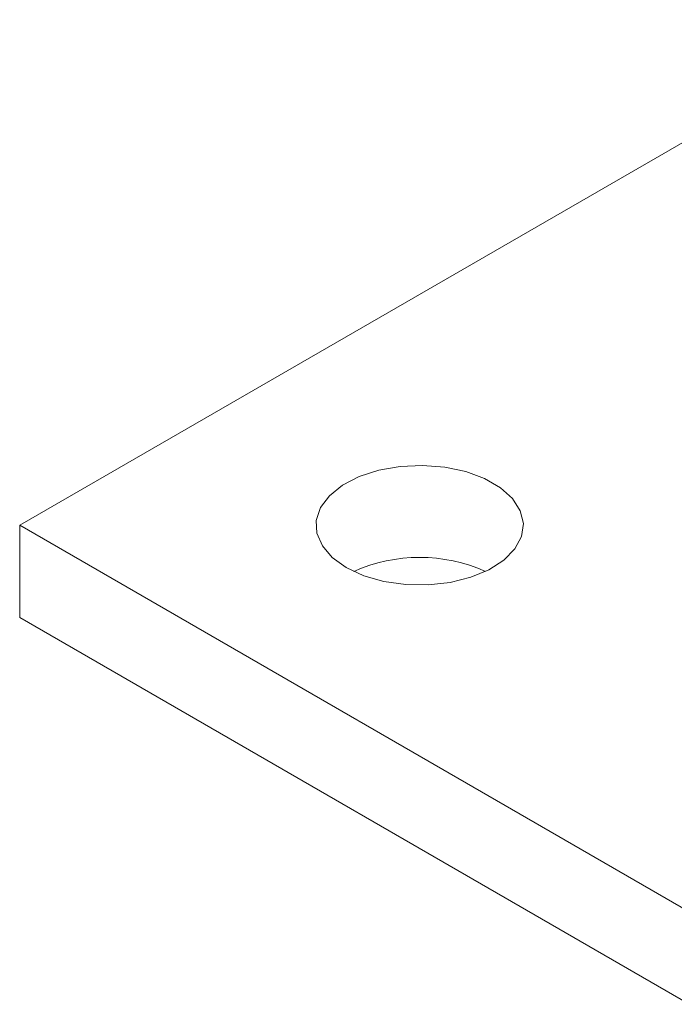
# Model space of a CAD drawing. Header units: millimetres. Extents: x 0 to 210, y 0 to 297.
# Tile 6 of 38: x 142 to 159, y 108 to 134. Entities that reach past the tile are written whole.
import ezdxf

# ---------------------------------------------------------------- set-up
doc = ezdxf.new("R2010")
doc.units = ezdxf.units.MM

msp = doc.modelspace()

# ---------------------------------------------------------------- linework, layer by layer
at = {"color": 7, "linetype": 'Continuous', "lineweight": 15}
for p, q in [((164.791, 133.865), (141.575, 120.463)), ((141.575, 120.463), (141.575, 118.013)), ((141.575, 120.463), (169.86, 104.134)), ((141.575, 118.013), (169.86, 101.685))]:
    msp.add_line(p, q, dxfattribs=at)
at = {"color": 7, "linetype": 'Continuous', "lineweight": 15, "flags": 128}
msp.add_lwpolyline([(150.237, 119.34), (150.701, 119.125), (151.234, 118.972), (151.811, 118.89), (152.405, 118.88), (152.989, 118.945), (153.535, 119.081), (154.018, 119.281), (154.415, 119.536), (154.708, 119.835), (154.883, 120.163), (154.931, 120.506), (154.851, 120.846), (154.646, 121.168), (154.325, 121.457), (153.905, 121.7), (153.404, 121.885), (152.846, 122.003), (152.256, 122.05), (151.664, 122.022), (151.095, 121.921), (150.578, 121.752), (150.135, 121.523), (149.788, 121.244), (149.553, 120.929), (149.441, 120.591), (149.457, 120.248), (149.601, 119.915), (149.865, 119.608), (150.237, 119.34)], dxfattribs=at)
at = {"color": 7, "linetype": 'Continuous', "lineweight": 15}
msp.add_arc((152.182, 115.298), 4.311, 66.0544, 113.9456, dxfattribs=at)

doc.saveas('drawing.dxf')
